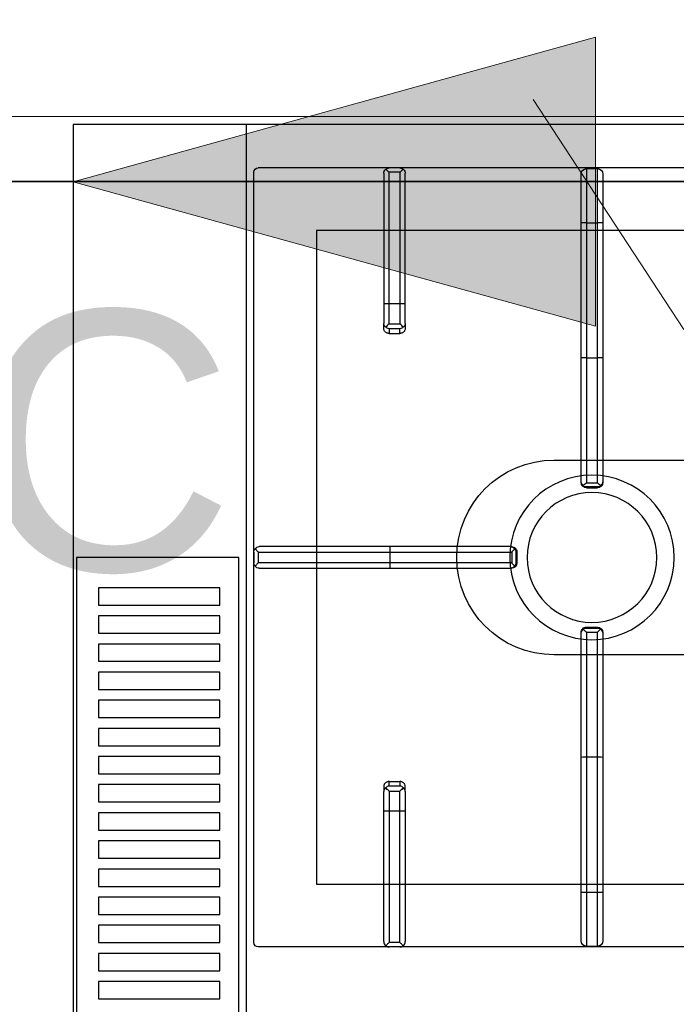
# Model space of a CAD drawing. Header units: millimetres. Extents: x -740 to 33545, y 5178 to 22494.
# Tile 85 of 250: x 9187 to 9218, y 10454 to 10499. Entities that reach past the tile are written whole.
import ezdxf

# ---------------------------------------------------------------- set-up
doc = ezdxf.new("R2010")
doc.units = ezdxf.units.MM
doc.header["$MEASUREMENT"] = 0
doc.linetypes.add('DASHED', pattern=[19.05, 12.7, -6.35])
doc.layers.get('Defpoints').update_dxf_attribs({"color": 252})
for name, color, linetype, lineweight in [('_IS_EKO_KS_opis', 7, 'Continuous', 15), ('_IS_EKO_KS_podposadzkowa', 86, 'Continuous', 35), ('A_wyposaĹĽenie', 252, 'Continuous', 9), ('mebelki', 252, 'Continuous', 9), ('wymiarowanie', 252, 'Continuous', 9)]:
    doc.layers.add(name, color=color, linetype=linetype, lineweight=lineweight)
doc.layers.add('PQ_200_2D', color=252, linetype='Continuous')
doc.layers.add('PQ_204_2D', color=252, linetype='Continuous')
doc.styles.add('Arial_1', font='arial.ttf')
doc.styles.add('styl2', font='simplex.shx')
doc.dimstyles.new('Skala 1-50', dxfattribs={"dimtxt": 12, "dimasz": 5, "dimexe": 1, "dimexo": 1, "dimgap": 1.5, "dimtad": 1, "dimdec": 1, "dimrnd": 0.5, "dimtxsty": 'styl2', "dimblk": 'ARCHTICK', "dimcen": 5, "dimadec": 0, "dimazin": 0, "dimtfac": 1, "dimtdec": 1, "dimtmove": 1, "dimatfit": 3, "dimldrblk": 'ARCHTICK', "dimfxl": 0, "dimlwd": -1, "dimlwe": -1, "dimarcsym": 0})

# ---------------------------------------------------------------- blocks, each defined once
blk = doc.blocks.new('dfghbnj')
at = {"layer": 'PQ_200_2D', "color": 8}
for p, q in [((5168.38, -17005.72), (5968.38, -17005.72)), ((5168.38, -17660.72), (5168.38, -17005.72))]:
    blk.add_line(p, q, dxfattribs=at)
at = {"layer": 'PQ_204_2D', "color": 8}
for p, q in [((5168.38, -17085.72), (5968.38, -17085.72)), ((5546.38, -17089.22), (5190.38, -17089.22)), ((5365.88, -17089.22), (5370.88, -17089.22)), ((5365.88, -17089.22), (5370.88, -17089.22)), ((5188.38, -17657.22), (5188.38, -17091.22)), ((5363.38, -17151.98), (5363.38, -17091.69)), ((5365.88, -17091.21), (5370.88, -17091.21)), ((5365.88, -17091.21), (5365.88, -17152.03)), ((5370.88, -17152.03), (5370.88, -17091.21)), ((5373.38, -17091.69), (5373.38, -17151.98)), ((5548.38, -17657.22), (5548.38, -17091.22)), ((5188.38, -17156.72), (5188.38, -17151.72)), ((5188.38, -17156.72), (5188.38, -17151.72)), ((5190.37, -17156.72), (5190.37, -17151.72)), ((5251.19, -17151.72), (5190.37, -17151.72)), ((5190.85, -17149.22), (5251.14, -17149.22)), ((5251.14, -17149.22), (5260.28, -17149.22)), ((5251.19, -17156.72), (5251.19, -17151.72)), ((5260.39, -17151.72), (5251.19, -17151.72)), ((5262.42, -17149.22), (5260.28, -17149.22)), ((5260.39, -17151.72), (5260.39, -17156.72)), ((5262.75, -17151.72), (5264.85, -17151.72)), ((5262.75, -17156.72), (5262.75, -17151.72)), ((5264.85, -17151.72), (5264.85, -17156.72)), ((5363.38, -17207.86), (5363.38, -17151.98)), ((5365.88, -17152.03), (5370.88, -17152.03)), ((5365.88, -17152.03), (5365.88, -17208.42)), ((5370.88, -17208.42), (5370.88, -17152.03)), ((5373.38, -17151.98), (5373.38, -17207.86)), ((5471.9, -17151.72), (5471.9, -17156.72)), ((5474.01, -17151.72), (5471.9, -17151.72)), ((5474.01, -17156.72), (5474.01, -17151.72)), ((5474.34, -17149.22), (5476.47, -17149.22)), ((5476.36, -17151.72), (5485.56, -17151.72)), ((5476.36, -17151.72), (5476.36, -17156.72)), ((5485.62, -17149.22), (5476.47, -17149.22)), ((5485.56, -17151.72), (5546.38, -17151.72)), ((5485.56, -17156.72), (5485.56, -17151.72)), ((5545.9, -17149.22), (5485.62, -17149.22)), ((5546.38, -17156.72), (5546.38, -17151.72)), ((5548.38, -17156.72), (5548.38, -17151.72)), ((5548.38, -17156.72), (5548.38, -17151.72)), ((5190.37, -17156.72), (5251.19, -17156.72)), ((5251.19, -17156.72), (5260.39, -17156.72)), ((5264.85, -17156.72), (5262.75, -17156.72)), ((5471.9, -17156.72), (5474.01, -17156.72)), ((5485.56, -17156.72), (5476.36, -17156.72)), ((5546.38, -17156.72), (5485.56, -17156.72)), ((5251.14, -17159.22), (5190.85, -17159.22)), ((5260.28, -17159.22), (5251.14, -17159.22)), ((5260.28, -17159.22), (5262.42, -17159.22)), ((5476.47, -17159.22), (5474.34, -17159.22)), ((5476.47, -17159.22), (5485.62, -17159.22)), ((5485.62, -17159.22), (5545.9, -17159.22)), ((5363.38, -17208.28), (5363.38, -17207.86)), ((5373.38, -17207.86), (5373.38, -17208.28)), ((5365.88, -17208.42), (5370.88, -17208.42)), ((5365.88, -17210.33), (5370.88, -17210.33)), ((5365.88, -17210.33), (5365.88, -17210.78)), ((5365.88, -17210.78), (5370.88, -17210.78)), ((5370.88, -17210.78), (5370.88, -17210.33)), ((5188.69, -17242.97), (5188.69, -17247.97)), ((5188.69, -17242.97), (5213.69, -17242.97)), ((5213.69, -17240.47), (5191.19, -17240.47)), ((5213.69, -17242.97), (5213.69, -17240.47)), ((5276.14, -17240.47), (5213.69, -17240.47)), ((5213.69, -17242.97), (5213.69, -17247.97)), ((5213.69, -17242.97), (5276.19, -17242.97)), ((5333.27, -17240.47), (5276.14, -17240.47)), ((5276.19, -17242.97), (5276.19, -17247.97)), ((5276.19, -17242.97), (5333.83, -17242.97)), ((5333.69, -17240.47), (5333.27, -17240.47)), ((5333.83, -17242.97), (5333.83, -17247.97)), ((5335.64, -17242.37), (5335.64, -17248.56)), ((5335.74, -17242.97), (5335.74, -17247.97)), ((5335.74, -17242.97), (5336.19, -17242.97)), ((5336.19, -17242.97), (5336.19, -17247.97)), ((5400.56, -17242.97), (5400.56, -17247.97)), ((5400.56, -17242.97), (5401.01, -17242.97)), ((5401.01, -17242.97), (5401.01, -17247.97)), ((5401.11, -17242.37), (5401.11, -17248.56)), ((5402.92, -17242.97), (5402.92, -17247.97)), ((5402.92, -17242.97), (5460.56, -17242.97)), ((5403.48, -17240.47), (5403.06, -17240.47)), ((5460.62, -17240.47), (5403.48, -17240.47)), ((5460.56, -17242.97), (5460.56, -17247.97)), ((5460.56, -17242.97), (5523.06, -17242.97)), ((5523.06, -17240.47), (5460.62, -17240.47)), ((5523.06, -17240.47), (5523.06, -17242.97)), ((5545.56, -17240.47), (5523.06, -17240.47)), ((5523.06, -17242.97), (5523.06, -17247.97)), ((5523.06, -17242.97), (5548.06, -17242.97)), ((5548.06, -17242.97), (5548.06, -17247.97)), ((5213.69, -17247.97), (5188.69, -17247.97)), ((5213.69, -17250.47), (5213.69, -17247.97)), ((5276.19, -17247.97), (5213.69, -17247.97)), ((5333.83, -17247.97), (5276.19, -17247.97)), ((5336.19, -17247.97), (5335.74, -17247.97)), ((5401.01, -17247.97), (5400.56, -17247.97)), ((5460.56, -17247.97), (5402.92, -17247.97)), ((5523.06, -17247.97), (5460.56, -17247.97)), ((5523.06, -17247.97), (5523.06, -17250.47)), ((5548.06, -17247.97), (5523.06, -17247.97)), ((5191.19, -17250.47), (5213.69, -17250.47)), ((5213.69, -17250.47), (5276.14, -17250.47)), ((5276.14, -17250.47), (5333.27, -17250.47)), ((5333.27, -17250.47), (5333.69, -17250.47)), ((5403.06, -17250.47), (5403.48, -17250.47)), ((5403.48, -17250.47), (5460.62, -17250.47)), ((5460.62, -17250.47), (5523.06, -17250.47)), ((5523.06, -17250.47), (5545.56, -17250.47))]:
    blk.add_line(p, q, dxfattribs=at)
for points in [[(5368.38, -17007.22), (5768.38, -17007.22), (5768.38, -17082.22), (5368.38, -17082.22)], [(5382.38, -17017.38), (5390.38, -17017.38), (5390.38, -17073.53), (5382.38, -17073.53)], [(5395.38, -17017.38), (5403.38, -17017.38), (5403.38, -17073.53), (5395.38, -17073.53)], [(5408.38, -17017.38), (5416.38, -17017.38), (5416.38, -17073.53), (5408.38, -17073.53)], [(5421.38, -17017.38), (5429.38, -17017.38), (5429.38, -17073.53), (5421.38, -17073.53)], [(5434.38, -17017.38), (5442.38, -17017.38), (5442.38, -17073.53), (5434.38, -17073.53)], [(5447.38, -17017.38), (5455.38, -17017.38), (5455.38, -17073.53), (5447.38, -17073.53)], [(5460.38, -17017.38), (5468.38, -17017.38), (5468.38, -17073.53), (5460.38, -17073.53)], [(5473.38, -17017.38), (5481.38, -17017.38), (5481.38, -17073.53), (5473.38, -17073.53)], [(5486.38, -17017.38), (5494.38, -17017.38), (5494.38, -17073.53), (5486.38, -17073.53)], [(5499.38, -17017.38), (5507.38, -17017.38), (5507.38, -17073.53), (5499.38, -17073.53)], [(5512.38, -17017.38), (5520.38, -17017.38), (5520.38, -17073.53), (5512.38, -17073.53)], [(5525.38, -17017.38), (5533.38, -17017.38), (5533.38, -17073.53), (5525.38, -17073.53)], [(5538.38, -17017.38), (5546.38, -17017.38), (5546.38, -17073.53), (5538.38, -17073.53)], [(5551.38, -17017.38), (5559.38, -17017.38), (5559.38, -17073.53), (5551.38, -17073.53)], [(5564.38, -17017.38), (5572.38, -17017.38), (5572.38, -17073.53), (5564.38, -17073.53)], [(5217.36, -17118.2), (5519.4, -17118.2), (5519.4, -17630.24), (5217.36, -17630.24)]]:
    blk.add_lwpolyline(points, close=True, dxfattribs=at)
blk.add_lwpolyline([(5413.38, -17359.22), (5413.38, -17227.97, 1), (5323.38, -17227.97), (5323.38, -17359.22)], format="xyb", dxfattribs=at)
for radius in [38, 30]:
    blk.add_circle((5368.38, -17245.47), radius, dxfattribs=at)
for centre, radius, start, end in [((5190.38, -17091.22), 2, 90, 180), ((5546.38, -17091.22), 2, 0, 90), ((5191.19, -17242.97), 2.5, 90, 180), ((5545.56, -17242.97), 2.5, 0, 90), ((5191.19, -17247.97), 2.5, 180, 270), ((5545.56, -17247.97), 2.5, 270, 0)]:
    blk.add_arc(centre, radius, start, end, dxfattribs=at)
for centre, major_axis, ratio, start_param, end_param in [((5365.88, -17091.69), (-2.5, 0), 0.948965, -0.895145, 0), ((5370.88, -17091.69), (2.5, 0), 0.948965, 0, 0.895145), ((5190.85, -17151.72), (0, 2.5), 0.948965, 0, 0.895145), ((5251.14, -17151.72), (0, 2.5), 0.02182, 4.712389, 6.283185), ((5260.28, -17151.72), (0, 2.5), 0.84544, -0.894481, 0), ((5260.28, -17151.72), (2.5, 2.5), 0.02182, 4.734206, 5.410521), ((5260.28, -17151.72), (-1.92, 1.92), 0.8391, 4.014257, 4.690572), ((5365.88, -17151.98), (-2.5, 0), 0.02182, 0, 1.570796), ((5370.88, -17151.98), (2.5, 0), 0.02182, 4.712389, 6.283185), ((5251.14, -17156.72), (0, 2.5), 0.02182, 3.141593, 4.712389), ((5260.28, -17156.72), (-2.5, 2.5), 0.02182, 4.014257, 4.690572), ((5260.28, -17156.72), (1.92, 1.92), 0.8391, 4.734206, 5.410521), ((5190.85, -17156.72), (0, 2.5), 0.948965, 2.246448, 3.141593), ((5260.28, -17156.72), (0, 2.5), 0.84544, 3.141593, 4.036074), ((5365.88, -17207.86), (-2.5, 0), 0.951091, 0, 0.914364), ((5370.88, -17207.86), (2.5, 0), 0.951091, -0.914364, 0), ((5365.88, -17208.28), (0, 2.5), 0.99863, 1.570796, 3.141593), ((5370.88, -17208.28), (0, 2.5), 0.99863, 3.141593, 4.712389), ((5276.14, -17242.97), (0, 2.5), 0.02182, -1.570796, 0), ((5333.27, -17242.97), (0, 2.5), 0.951091, -0.914364, 0), ((5333.69, -17242.97), (2.5, 0), 0.99863, 0, 1.570796), ((5332.27, -17242.97), (-3.47, 0), 0.720185, 3.141593, 3.380139), ((5403.06, -17242.97), (2.5, 0), 0.99863, 1.570796, 3.141593), ((5404.48, -17242.97), (3.47, 0), 0.720185, 2.903047, 3.141593), ((5403.48, -17242.97), (0, 2.5), 0.951091, 0, 0.914364), ((5460.62, -17242.97), (0, 2.5), 0.02182, 0, 1.570796), ((5276.14, -17247.97), (0, 2.5), 0.02182, 3.141593, 4.712389), ((5333.69, -17247.97), (2.5, 0), 0.99863, 4.712389, 6.283185), ((5332.27, -17247.97), (3.47, 0), 0.720185, -0.238546, 0), ((5403.06, -17247.97), (2.5, 0), 0.99863, 3.141593, 4.712389), ((5404.48, -17247.97), (-3.47, 0), 0.720185, 0, 0.238546), ((5460.62, -17247.97), (0, 2.5), 0.02182, 1.570796, 3.141593), ((5333.27, -17247.97), (0, 2.5), 0.951091, 3.141593, 4.055957), ((5403.48, -17247.97), (0, 2.5), 0.951091, 2.227228, 3.141593)]:
    blk.add_ellipse(centre, major_axis=major_axis, ratio=ratio, start_param=start_param, end_param=end_param, dxfattribs=at)
at = {"layer": 'PQ_204_2D', "color": 8, "extrusion": (0, 0, -1)}
for centre, major_axis, ratio, start_param, end_param in [((5476.47, -17151.72), (1.92, 1.92), 0.8391, 4.014257, 4.690572), ((5476.47, -17151.72), (0, 2.5), 0.84544, -0.894481, 0), ((5476.47, -17151.72), (-2.5, 2.5), 0.02182, 4.734206, 5.410521), ((5485.62, -17151.72), (0, 2.5), 0.02182, 4.712389, 6.283185), ((5545.9, -17151.72), (0, 2.5), 0.948965, 0, 0.895145), ((5476.47, -17156.72), (-1.92, 1.92), 0.8391, 4.734206, 5.410521), ((5476.47, -17156.72), (2.5, 2.5), 0.02182, 4.014257, 4.690572), ((5485.62, -17156.72), (0, 2.5), 0.02182, 3.141593, 4.712389), ((5476.47, -17156.72), (0, 2.5), 0.84544, 3.141593, 4.036074), ((5545.9, -17156.72), (0, 2.5), 0.948965, 2.246448, 3.141593)]:
    blk.add_ellipse(centre, major_axis=major_axis, ratio=ratio, start_param=start_param, end_param=end_param, dxfattribs=at)
at = {"layer": 'PQ_204_2D', "color": 8}
for points, knots in [([(5365.88, -17089.22), (5365.73, -17089.22), (5365.58, -17089.24), (5365.28, -17089.31), (5365.13, -17089.36), (5364.74, -17089.52), (5364.52, -17089.66), (5364.31, -17089.84)], [0, 0, 0, 0, 0.576945, 0.576945, 1.153889, 1.153889, 2.068716, 2.068716, 2.068716, 2.068716]), ([(5372.44, -17089.84), (5372.24, -17089.66), (5372.01, -17089.52), (5371.62, -17089.36), (5371.47, -17089.31), (5371.17, -17089.24), (5371.02, -17089.22), (5370.88, -17089.22)], [11.861002, 11.861002, 11.861002, 11.861002, 12.775829, 12.775829, 13.352773, 13.352773, 13.929718, 13.929718, 13.929718, 13.929718]), ([(5364.31, -17089.84), (5364.52, -17090.01), (5364.74, -17090.21), (5365.13, -17090.55), (5365.28, -17090.68), (5365.58, -17090.95), (5365.73, -17091.08), (5365.88, -17091.21)], [11.858599, 11.858599, 11.858599, 11.858599, 12.773425, 12.773425, 13.35037, 13.35037, 13.927314, 13.927314, 13.927314, 13.927314]), ([(5370.88, -17091.21), (5371.02, -17091.08), (5371.17, -17090.95), (5371.47, -17090.68), (5371.62, -17090.55), (5372.01, -17090.21), (5372.24, -17090.01), (5372.44, -17089.84)], [0, 0, 0, 0, 0.576945, 0.576945, 1.153889, 1.153889, 2.068716, 2.068716, 2.068716, 2.068716]), ([(5189, -17150.15), (5188.82, -17150.36), (5188.68, -17150.58), (5188.52, -17150.97), (5188.47, -17151.12), (5188.4, -17151.42), (5188.38, -17151.57), (5188.38, -17151.72)], [11.858599, 11.858599, 11.858599, 11.858599, 12.773425, 12.773425, 13.35037, 13.35037, 13.927314, 13.927314, 13.927314, 13.927314]), ([(5190.37, -17151.72), (5190.25, -17151.57), (5190.11, -17151.42), (5189.84, -17151.12), (5189.71, -17150.97), (5189.37, -17150.58), (5189.17, -17150.36), (5189, -17150.15)], [0, 0, 0, 0, 0.576945, 0.576945, 1.153889, 1.153889, 2.068716, 2.068716, 2.068716, 2.068716]), ([(5264.85, -17151.72), (5264.85, -17151.56), (5264.84, -17151.4), (5264.77, -17151.07), (5264.73, -17150.91), (5264.6, -17150.61), (5264.53, -17150.46), (5264.35, -17150.18), (5264.25, -17150.06), (5264.03, -17149.84), (5263.91, -17149.73), (5263.64, -17149.55), (5263.5, -17149.47), (5263.2, -17149.34), (5263.04, -17149.29), (5262.73, -17149.23), (5262.57, -17149.22), (5262.42, -17149.22)], [15.096253, 15.096253, 15.096253, 15.096253, 15.567018, 15.567018, 16.037783, 16.037783, 16.508548, 16.508548, 16.979314, 16.979314, 17.45135, 17.45135, 17.923386, 17.923386, 18.395422, 18.395422, 18.867458, 18.867458, 18.867458, 18.867458]), ([(5471.9, -17151.72), (5471.9, -17151.56), (5471.92, -17151.4), (5471.98, -17151.07), (5472.02, -17150.91), (5472.15, -17150.61), (5472.23, -17150.46), (5472.41, -17150.18), (5472.51, -17150.06), (5472.72, -17149.84), (5472.85, -17149.73), (5473.11, -17149.55), (5473.26, -17149.47), (5473.56, -17149.34), (5473.71, -17149.29), (5474.03, -17149.23), (5474.18, -17149.22), (5474.34, -17149.22)], [15.096253, 15.096253, 15.096253, 15.096253, 15.567018, 15.567018, 16.037783, 16.037783, 16.508548, 16.508548, 16.979314, 16.979314, 17.45135, 17.45135, 17.923386, 17.923386, 18.395422, 18.395422, 18.867458, 18.867458, 18.867458, 18.867458]), ([(5546.38, -17151.72), (5546.51, -17151.57), (5546.64, -17151.42), (5546.91, -17151.12), (5547.04, -17150.97), (5547.38, -17150.58), (5547.58, -17150.36), (5547.76, -17150.15)], [0, 0, 0, 0, 0.576945, 0.576945, 1.153889, 1.153889, 2.068716, 2.068716, 2.068716, 2.068716]), ([(5547.76, -17150.15), (5547.93, -17150.36), (5548.07, -17150.58), (5548.23, -17150.97), (5548.28, -17151.12), (5548.35, -17151.42), (5548.37, -17151.57), (5548.38, -17151.72)], [11.858599, 11.858599, 11.858599, 11.858599, 12.773425, 12.773425, 13.35037, 13.35037, 13.927314, 13.927314, 13.927314, 13.927314]), ([(5188.38, -17156.72), (5188.38, -17156.86), (5188.4, -17157.01), (5188.47, -17157.31), (5188.52, -17157.46), (5188.68, -17157.85), (5188.82, -17158.08), (5189, -17158.28)], [0, 0, 0, 0, 0.576945, 0.576945, 1.153889, 1.153889, 2.068716, 2.068716, 2.068716, 2.068716]), ([(5189, -17158.28), (5189.17, -17158.08), (5189.37, -17157.85), (5189.71, -17157.46), (5189.84, -17157.31), (5190.11, -17157.01), (5190.25, -17156.86), (5190.37, -17156.72)], [11.858599, 11.858599, 11.858599, 11.858599, 12.773425, 12.773425, 13.35037, 13.35037, 13.927314, 13.927314, 13.927314, 13.927314]), ([(5262.42, -17159.22), (5262.57, -17159.22), (5262.73, -17159.2), (5263.04, -17159.14), (5263.2, -17159.09), (5263.5, -17158.96), (5263.64, -17158.88), (5263.91, -17158.7), (5264.03, -17158.59), (5264.25, -17158.37), (5264.35, -17158.25), (5264.53, -17157.97), (5264.6, -17157.83), (5264.73, -17157.52), (5264.77, -17157.36), (5264.84, -17157.03), (5264.85, -17156.87), (5264.85, -17156.72)], [3.776921, 3.776921, 3.776921, 3.776921, 4.248957, 4.248957, 4.720993, 4.720993, 5.193029, 5.193029, 5.665065, 5.665065, 6.135831, 6.135831, 6.606596, 6.606596, 7.077361, 7.077361, 7.548126, 7.548126, 7.548126, 7.548126]), ([(5474.34, -17159.22), (5474.18, -17159.22), (5474.03, -17159.2), (5473.71, -17159.14), (5473.56, -17159.09), (5473.26, -17158.96), (5473.11, -17158.88), (5472.85, -17158.7), (5472.72, -17158.59), (5472.51, -17158.37), (5472.41, -17158.25), (5472.23, -17157.97), (5472.15, -17157.83), (5472.02, -17157.52), (5471.98, -17157.36), (5471.92, -17157.03), (5471.9, -17156.87), (5471.9, -17156.72)], [3.776921, 3.776921, 3.776921, 3.776921, 4.248957, 4.248957, 4.720993, 4.720993, 5.193029, 5.193029, 5.665065, 5.665065, 6.135831, 6.135831, 6.606596, 6.606596, 7.077361, 7.077361, 7.548126, 7.548126, 7.548126, 7.548126]), ([(5547.76, -17158.28), (5547.58, -17158.08), (5547.38, -17157.85), (5547.04, -17157.46), (5546.91, -17157.31), (5546.64, -17157.01), (5546.51, -17156.86), (5546.38, -17156.72)], [11.858599, 11.858599, 11.858599, 11.858599, 12.773425, 12.773425, 13.35037, 13.35037, 13.927314, 13.927314, 13.927314, 13.927314]), ([(5548.38, -17156.72), (5548.37, -17156.86), (5548.35, -17157.01), (5548.28, -17157.31), (5548.23, -17157.46), (5548.07, -17157.85), (5547.93, -17158.08), (5547.76, -17158.28)], [0, 0, 0, 0, 0.576945, 0.576945, 1.153889, 1.153889, 2.068716, 2.068716, 2.068716, 2.068716]), ([(5365.88, -17208.42), (5365.88, -17208.42), (5365.87, -17208.42), (5365.87, -17208.42), (5365.87, -17208.42), (5365.87, -17208.42), (5365.87, -17208.42), (5365.87, -17208.43), (5365.87, -17208.43), (5365.87, -17208.43), (5365.86, -17208.43), (5365.86, -17208.44), (5365.85, -17208.44), (5365.84, -17208.45), (5365.83, -17208.46), (5365.8, -17208.49), (5365.78, -17208.5), (5365.72, -17208.56), (5365.68, -17208.6), (5365.54, -17208.72), (5365.43, -17208.81), (5365.22, -17209), (5365.11, -17209.09), (5364.89, -17209.29), (5364.78, -17209.38), (5364.57, -17209.56), (5364.46, -17209.65), (5364.35, -17209.74)], [8.18747, 8.18747, 8.18747, 8.18747, 8.189233, 8.189233, 8.190997, 8.190997, 8.194524, 8.194524, 8.201577, 8.201577, 8.215685, 8.215685, 8.2439, 8.2439, 8.300331, 8.300331, 8.413192, 8.413192, 8.638915, 8.638915, 9.09036, 9.09036, 9.541804, 9.541804, 9.993249, 9.993249, 10.456684, 10.456684, 10.456684, 10.456684]), ([(5364.35, -17209.74), (5364.44, -17209.81), (5364.54, -17209.88), (5364.77, -17210.02), (5364.9, -17210.09), (5365.32, -17210.26), (5365.61, -17210.32), (5365.88, -17210.33)], [11.918829, 11.918829, 11.918829, 11.918829, 12.327491, 12.327491, 12.861567, 12.861567, 13.929718, 13.929718, 13.929718, 13.929718]), ([(5372.4, -17209.74), (5372.29, -17209.65), (5372.18, -17209.56), (5371.97, -17209.38), (5371.86, -17209.29), (5371.64, -17209.09), (5371.53, -17209), (5371.32, -17208.81), (5371.21, -17208.72), (5371.08, -17208.6), (5371.03, -17208.56), (5370.97, -17208.5), (5370.95, -17208.49), (5370.92, -17208.46), (5370.91, -17208.45), (5370.9, -17208.44), (5370.89, -17208.44), (5370.89, -17208.43), (5370.89, -17208.43), (5370.88, -17208.43), (5370.88, -17208.43), (5370.88, -17208.42), (5370.88, -17208.42), (5370.88, -17208.42), (5370.88, -17208.42), (5370.88, -17208.42), (5370.88, -17208.42), (5370.88, -17208.42)], [5.917739, 5.917739, 5.917739, 5.917739, 6.381174, 6.381174, 6.832619, 6.832619, 7.284064, 7.284064, 7.735508, 7.735508, 7.961231, 7.961231, 8.074092, 8.074092, 8.130523, 8.130523, 8.158738, 8.158738, 8.172846, 8.172846, 8.179899, 8.179899, 8.183426, 8.183426, 8.18519, 8.18519, 8.186953, 8.186953, 8.186953, 8.186953]), ([(5370.88, -17210.33), (5371.14, -17210.32), (5371.43, -17210.26), (5371.85, -17210.09), (5371.98, -17210.02), (5372.21, -17209.88), (5372.31, -17209.81), (5372.4, -17209.74)], [0, 0, 0, 0, 1.068151, 1.068151, 1.602227, 1.602227, 2.010889, 2.010889, 2.010889, 2.010889]), ([(5333.83, -17242.97), (5333.83, -17242.96), (5333.83, -17242.96), (5333.83, -17242.96), (5333.83, -17242.96), (5333.83, -17242.96), (5333.83, -17242.96), (5333.84, -17242.96), (5333.84, -17242.96), (5333.84, -17242.96), (5333.84, -17242.95), (5333.85, -17242.95), (5333.85, -17242.94), (5333.86, -17242.93), (5333.87, -17242.92), (5333.9, -17242.89), (5333.91, -17242.87), (5333.97, -17242.81), (5334.01, -17242.76), (5334.13, -17242.63), (5334.22, -17242.52), (5334.41, -17242.31), (5334.5, -17242.2), (5334.7, -17241.98), (5334.79, -17241.87), (5334.97, -17241.66), (5335.06, -17241.55), (5335.15, -17241.44)], [8.18857, 8.18857, 8.18857, 8.18857, 8.190334, 8.190334, 8.192098, 8.192098, 8.195626, 8.195626, 8.202682, 8.202682, 8.216794, 8.216794, 8.245018, 8.245018, 8.301466, 8.301466, 8.414361, 8.414361, 8.640152, 8.640152, 9.091733, 9.091733, 9.543315, 9.543315, 9.994896, 9.994896, 10.458359, 10.458359, 10.458359, 10.458359]), ([(5335.15, -17241.44), (5335.31, -17241.63), (5335.44, -17241.85), (5335.58, -17242.17), (5335.61, -17242.27), (5335.64, -17242.37)], [11.917214, 11.917214, 11.917214, 11.917214, 12.775852, 12.775852, 13.165698, 13.165698, 13.165698, 13.165698]), ([(5401.11, -17242.37), (5401.14, -17242.27), (5401.18, -17242.17), (5401.31, -17241.85), (5401.44, -17241.63), (5401.6, -17241.44)], [0.764042, 0.764042, 0.764042, 0.764042, 1.153889, 1.153889, 2.012527, 2.012527, 2.012527, 2.012527]), ([(5401.6, -17241.44), (5401.69, -17241.55), (5401.78, -17241.66), (5401.96, -17241.87), (5402.06, -17241.98), (5402.25, -17242.2), (5402.34, -17242.31), (5402.53, -17242.52), (5402.62, -17242.63), (5402.74, -17242.76), (5402.78, -17242.81), (5402.84, -17242.87), (5402.86, -17242.89), (5402.88, -17242.92), (5402.89, -17242.93), (5402.9, -17242.94), (5402.91, -17242.95), (5402.91, -17242.95), (5402.91, -17242.96), (5402.92, -17242.96), (5402.92, -17242.96), (5402.92, -17242.96), (5402.92, -17242.96), (5402.92, -17242.96), (5402.92, -17242.96), (5402.92, -17242.96), (5402.92, -17242.96), (5402.92, -17242.97)], [5.918781, 5.918781, 5.918781, 5.918781, 6.382244, 6.382244, 6.833826, 6.833826, 7.285407, 7.285407, 7.736989, 7.736989, 7.96278, 7.96278, 8.075675, 8.075675, 8.132123, 8.132123, 8.160346, 8.160346, 8.174458, 8.174458, 8.181514, 8.181514, 8.185042, 8.185042, 8.186806, 8.186806, 8.18857, 8.18857, 8.18857, 8.18857]), ([(5335.15, -17249.49), (5335.06, -17249.38), (5334.97, -17249.27), (5334.79, -17249.06), (5334.7, -17248.95), (5334.5, -17248.73), (5334.41, -17248.62), (5334.22, -17248.41), (5334.13, -17248.3), (5334.01, -17248.17), (5333.97, -17248.12), (5333.91, -17248.06), (5333.9, -17248.04), (5333.87, -17248.01), (5333.86, -17248), (5333.85, -17247.99), (5333.85, -17247.98), (5333.84, -17247.98), (5333.84, -17247.98), (5333.84, -17247.97), (5333.84, -17247.97), (5333.83, -17247.97), (5333.83, -17247.97), (5333.83, -17247.97), (5333.83, -17247.97), (5333.83, -17247.97), (5333.83, -17247.97), (5333.83, -17247.97)], [5.918265, 5.918265, 5.918265, 5.918265, 6.381728, 6.381728, 6.833309, 6.833309, 7.284891, 7.284891, 7.736472, 7.736472, 7.962263, 7.962263, 8.075158, 8.075158, 8.131606, 8.131606, 8.15983, 8.15983, 8.173942, 8.173942, 8.180998, 8.180998, 8.184526, 8.184526, 8.18629, 8.18629, 8.188054, 8.188054, 8.188054, 8.188054]), ([(5335.64, -17248.56), (5335.61, -17248.66), (5335.58, -17248.76), (5335.44, -17249.08), (5335.31, -17249.3), (5335.15, -17249.49)], [0.764042, 0.764042, 0.764042, 0.764042, 1.153889, 1.153889, 2.012527, 2.012527, 2.012527, 2.012527]), ([(5401.6, -17249.49), (5401.44, -17249.3), (5401.31, -17249.08), (5401.18, -17248.76), (5401.14, -17248.66), (5401.11, -17248.56)], [11.917214, 11.917214, 11.917214, 11.917214, 12.775852, 12.775852, 13.165698, 13.165698, 13.165698, 13.165698]), ([(5402.92, -17247.97), (5402.92, -17247.97), (5402.92, -17247.97), (5402.92, -17247.97), (5402.92, -17247.97), (5402.92, -17247.97), (5402.92, -17247.97), (5402.92, -17247.97), (5402.92, -17247.97), (5402.91, -17247.98), (5402.91, -17247.98), (5402.91, -17247.98), (5402.9, -17247.99), (5402.89, -17248), (5402.88, -17248.01), (5402.86, -17248.04), (5402.84, -17248.06), (5402.78, -17248.12), (5402.74, -17248.17), (5402.62, -17248.3), (5402.53, -17248.41), (5402.34, -17248.62), (5402.25, -17248.73), (5402.06, -17248.95), (5401.96, -17249.06), (5401.78, -17249.27), (5401.69, -17249.38), (5401.6, -17249.49)], [8.188054, 8.188054, 8.188054, 8.188054, 8.189818, 8.189818, 8.191582, 8.191582, 8.19511, 8.19511, 8.202166, 8.202166, 8.216278, 8.216278, 8.244501, 8.244501, 8.300949, 8.300949, 8.413844, 8.413844, 8.639635, 8.639635, 9.091217, 9.091217, 9.542798, 9.542798, 9.99438, 9.99438, 10.457843, 10.457843, 10.457843, 10.457843])]:
    blk.add_open_spline(points, degree=3, knots=knots, dxfattribs=at)
blk = doc.blocks.new('_ArchTick')
at = {"color": 0, "linetype": 'ByBlock', "const_width": 0.15}
blk.add_lwpolyline([(-0.5, -0.5), (0.5, 0.5)], dxfattribs=at)
blk = doc.blocks.new('*D2199')
at = {"layer": 'Defpoints', "color": 0}
for p in [(8932.185, 10460.603), (9368.185, 10460.603), (9368.185, 10449.072)]:
    blk.add_point(p, dxfattribs=at)
at = {"layer": 'wymiarowanie', "color": 0}
for p, q in [((8932.185, 10454.072), (8932.185, 10448.072)), ((9368.185, 10454.072), (9368.185, 10448.072)), ((8932.185, 10449.072), (9368.185, 10449.072))]:
    blk.add_line(p, q, dxfattribs=at)
at = {"layer": 'wymiarowanie', "color": 0, "xscale": 5, "yscale": 5, "zscale": 5, "rotation": 180}
blk.add_blockref('_ArchTick', (8932.185, 10449.072), dxfattribs=at)
at = {"layer": 'wymiarowanie', "color": 0, "xscale": 5, "yscale": 5, "zscale": 5}
blk.add_blockref('_ArchTick', (9368.185, 10449.072), dxfattribs=at)
at = {"layer": 'wymiarowanie', "color": 0, "insert": (9150.185, 10456.872), "char_height": 12, "attachment_point": 5, "style": 'styl2'}
blk.add_mtext('436', dxfattribs=at)

msp = doc.modelspace()

# ---------------------------------------------------------------- hatches: boundary and pattern name
at = {"layer": '_IS_EKO_KS_podposadzkowa', "ltscale": 0.5}
msp.add_hatch(color=256, dxfattribs=at).paths.add_polyline_path([(9213.872, 10492.005), (9213.872, 10498.677), (9189.735, 10492.005), (9213.872, 10485.332)])

# ---------------------------------------------------------------- linework, layer by layer
at = {"layer": '_IS_EKO_KS_podposadzkowa', "linetype": 'Continuous', "lineweight": 15, "ltscale": 0.5}
for p, q in [((9213.872, 10498.677), (9189.735, 10492.005)), ((9213.872, 10492.005), (9213.872, 10498.677)), ((9213.872, 10485.332), (9189.735, 10492.005)), ((9213.872, 10492.005), (9213.872, 10485.332))]:
    msp.add_line(p, q, dxfattribs=at)
at = {"layer": '_IS_EKO_KS_podposadzkowa'}
msp.add_line((9319.669, 10492.006), (9025.306, 10492.006), dxfattribs=at)
at = {"layer": 'A_wyposaĹĽenie', "linetype": 'DASHED'}
msp.add_line((9270.185, 10405.523), (9090.185, 10680.023), dxfattribs=at)
at = {"layer": 'mebelki'}
msp.add_lwpolyline([(9100.185, 10495.023), (9261.235, 10495.023), (9261.235, 10535.023), (9100.185, 10535.023)], close=True, dxfattribs=at)

# ---------------------------------------------------------------- block references
at = {"layer": 'A_wyposaĹĽenie', "xscale": -0.09999999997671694, "yscale": 0.09999999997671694, "zscale": 0.1, "rotation": 90}
msp.add_blockref('dfghbnj', (7489.164, 11011.478), dxfattribs=at)

# ---------------------------------------------------------------- texts
at = {"layer": '_IS_EKO_KS_opis', "insert": (9113.353, 10486.035), "char_height": 12, "width": 220.9, "attachment_point": 1, "style": 'Arial_1'}
msp.add_mtext('Dn160PVC\\P', dxfattribs=at)

# ---------------------------------------------------------------- dimensions: what is measured, and where the dimension line sits
at = {"layer": 'wymiarowanie'}
dim = msp.add_linear_dim(base=(9368.185, 10449.072), p1=(8932.185, 10460.603), p2=(9368.185, 10460.603), dimstyle='Skala 1-50', dxfattribs=at)
dim.commit()
dim.dimension.update_dxf_attribs({"geometry": '*D2199', "text_midpoint": (9150.185, 10456.872)})

doc.saveas('drawing.dxf')
